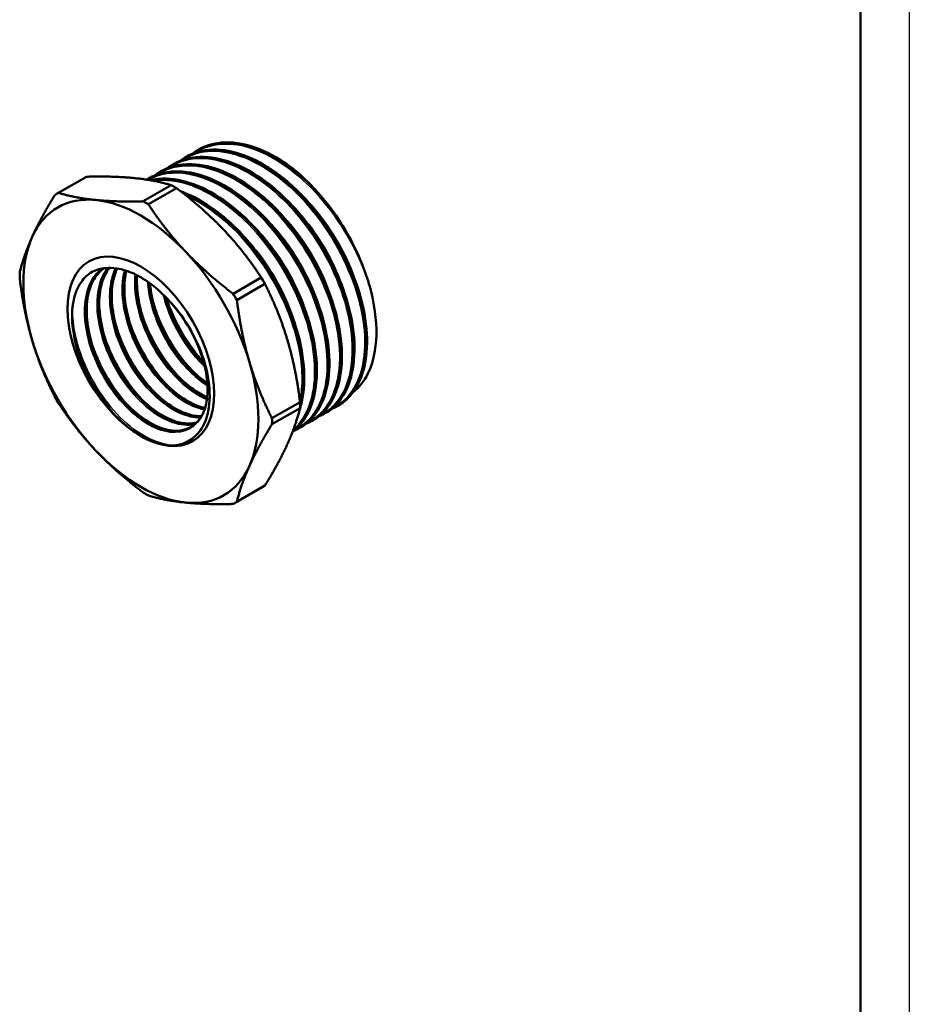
# Model space of a CAD drawing. Header units: millimetres. Extents: x -184 to 786, y -69 to 356.
# Tile 10 of 19: x 119 to 210, y 62 to 163. Entities that reach past the tile are written whole.
import ezdxf

# ---------------------------------------------------------------- set-up
doc = ezdxf.new("R2010")
doc.units = ezdxf.units.MM
for name, color, linetype, lineweight in [('Видимые тонкие (ГОСТ)', 7, 'Continuous', 35), ('Видимый контур (ГОСТ)', 7, 'Continuous', 50), ('Кромка (ГОСТ)', 7, 'Continuous', 50)]:
    doc.layers.add(name, color=color, linetype=linetype, lineweight=lineweight)

# ---------------------------------------------------------------- blocks, each defined once
blk = doc.blocks.new('Рамки ГОСТ_ граница 297x210')
at = {"layer": 'Кромка (ГОСТ)', "lineweight": 25}
blk.add_line((210, 297), (210, 0), dxfattribs=at)
at = {"layer": 'Кромка (ГОСТ)'}
blk.add_line((205, 5), (205, 292), dxfattribs=at)

msp = doc.modelspace()

# ---------------------------------------------------------------- linework, layer by layer
at = {"layer": 'Видимые тонкие (ГОСТ)'}
for points, knots in [([(154.8001, 135.7657), (153.882, 138.8198), (152.1731, 141.9634), (150.0383, 144.5002), (147.9043, 147.0362), (145.3598, 148.9474), (142.9529, 149.8085), (140.6725, 150.6244), (138.5309, 150.4921), (136.9397, 149.4428)], [8.22607884, 8.22607884, 8.22607884, 8.22607884, 8.91175203, 8.91175203, 8.91175203, 9.59717328, 9.59717328, 9.59717328, 10.24655769, 10.24655769, 10.24655769, 10.24655769]), ([(149.7982, 122.6559), (150.4474, 122.9657), (151.0186, 123.4184), (151.4884, 124.0063), (152.7267, 125.5561), (153.2505, 128.0348), (152.9359, 130.8977), (152.6213, 133.7599), (151.4707, 136.9857), (149.724, 139.8684), (147.9776, 142.7505), (145.6474, 145.2691), (143.2293, 146.8717), (140.8118, 148.4739), (138.323, 149.1489), (136.2932, 148.7445), (135.5931, 148.6051), (134.9492, 148.3375), (134.3751, 147.9548)], [19.59241671, 19.59241671, 19.59241671, 19.59241671, 19.85112742, 19.85112742, 19.85112742, 20.53308852, 20.53308852, 20.53308852, 21.21486836, 21.21486836, 21.21486836, 21.89647099, 21.89647099, 21.89647099, 22.57790045, 22.57790045, 22.57790045, 22.81292831, 22.81292831, 22.81292831, 22.81292831]), ([(151.0816, 123.3976), (152.0715, 123.8754), (152.88, 124.6863), (153.4324, 125.7852), (154.3876, 127.6855), (154.5698, 130.4334), (153.929, 133.4226), (153.2884, 136.4109), (151.8296, 139.6189), (149.8609, 142.3404), (147.8929, 145.061), (145.429, 147.2759), (142.9966, 148.4959), (140.565, 149.7155), (138.1819, 149.932), (136.3569, 149.0923), (136.1131, 148.9801), (135.8794, 148.8491), (135.6565, 148.7004)], [13.30923141, 13.30923141, 13.30923141, 13.30923141, 13.70464791, 13.70464791, 13.70464791, 14.38842426, 14.38842426, 14.38842426, 15.07198241, 15.07198241, 15.07198241, 15.75532653, 15.75532653, 15.75532653, 16.43846074, 16.43846074, 16.43846074, 16.529743, 16.529743, 16.529743, 16.529743]), ([(148.5165, 121.91), (148.7851, 122.0377), (149.0401, 122.1905), (149.2796, 122.3681), (150.8033, 123.4979), (151.6912, 125.6271), (151.741, 128.2889), (151.7909, 130.9502), (151.0025, 134.125), (149.5363, 137.1206), (148.0704, 140.1156), (145.9371, 142.9103), (143.5877, 144.8944), (141.2387, 146.8781), (138.6899, 148.0376), (136.4823, 148.1162), (135.2082, 148.1616), (134.0528, 147.8467), (133.0911, 147.2122)], [25.87560202, 25.87560202, 25.87560202, 25.87560202, 25.98259063, 25.98259063, 25.98259063, 26.66306519, 26.66306519, 26.66306519, 27.34339455, 27.34339455, 27.34339455, 28.02358265, 28.02358265, 28.02358265, 28.70363344, 28.70363344, 28.70363344, 29.09611361, 29.09611361, 29.09611361, 29.09611361]), ([(147.2332, 121.1666), (148.9064, 121.9726), (150.03, 123.7752), (150.3562, 126.1962), (150.6901, 128.674), (150.186, 131.7818), (148.9439, 134.8347), (147.7026, 137.8857), (145.7327, 140.8599), (143.4539, 143.1027), (141.1764, 145.344), (138.6063, 146.8387), (136.2935, 147.255), (134.734, 147.5358), (133.2988, 147.3248), (132.121, 146.6649)], [32.15878733, 32.15878733, 32.15878733, 32.15878733, 32.82683742, 32.82683742, 32.82683742, 33.51059753, 33.51059753, 33.51059753, 34.19392594, 34.19392594, 34.19392594, 34.87683924, 34.87683924, 34.87683924, 35.33731331, 35.33731331, 35.33731331, 35.33731331]), ([(146.9904, 121.1194), (147.7842, 121.8088), (148.391, 122.7802), (148.7563, 123.9813), (149.4205, 126.1652), (149.2815, 129.0931), (148.3594, 132.1253), (147.4377, 135.1563), (145.7397, 138.2702), (143.6226, 140.7876), (141.5064, 143.304), (138.9859, 145.2067), (136.5959, 146.0786), (135.2222, 146.5798), (133.8971, 146.7382), (132.7107, 146.5598)], [38.59228108, 38.59228108, 38.59228108, 38.59228108, 38.9665171, 38.9665171, 38.9665171, 39.64698046, 39.64698046, 39.64698046, 40.32715792, 40.32715792, 40.32715792, 41.00706528, 41.00706528, 41.00706528, 41.3978661, 41.3978661, 41.3978661, 41.3978661]), ([(153.8259, 134.8282), (153.2011, 137.2458), (152.03, 139.7763), (150.4876, 141.9904), (149.6873, 143.1392), (148.7898, 144.1988), (147.8393, 145.1269)], [8.161850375, 8.161850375, 8.161850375, 8.161850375, 8.756058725, 8.756058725, 8.756058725, 9.064358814, 9.064358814, 9.064358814, 9.064358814]), ([(147.6627, 124.0085), (147.9908, 125.5994), (147.96, 127.4933), (147.5524, 129.505), (146.9521, 132.4677), (145.5386, 135.665), (143.6076, 138.3996), (141.6612, 141.156), (139.2022, 143.4222), (136.7603, 144.6948), (136.5267, 144.8166), (136.2934, 144.9291), (136.0608, 145.0325)], [45.32640237, 45.32640237, 45.32640237, 45.32640237, 45.788258, 45.788258, 45.788258, 46.46842282, 46.46842282, 46.46842282, 47.15401051, 47.15401051, 47.15401051, 47.21959836, 47.21959836, 47.21959836, 47.21959836]), ([(152.5437, 134.0799), (151.9151, 136.517), (150.7302, 139.0693), (149.17, 141.2969), (148.379, 142.4265), (147.494, 143.4688), (146.5575, 144.3833)], [14.444468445, 14.444468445, 14.444468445, 14.444468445, 15.043532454, 15.043532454, 15.043532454, 15.347296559, 15.347296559, 15.347296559, 15.347296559]), ([(151.2594, 133.3385), (150.645, 135.7196), (149.5012, 138.2106), (147.9932, 140.4011), (147.1749, 141.5897), (146.2523, 142.6856), (145.2734, 143.642)], [20.727653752, 20.727653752, 20.727653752, 20.727653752, 21.312921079, 21.312921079, 21.312921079, 21.630481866, 21.630481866, 21.630481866, 21.630481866]), ([(148.6908, 131.8558), (148.0907, 134.1809), (146.9873, 136.611), (145.5307, 138.7634), (144.6863, 140.0112), (143.7263, 141.1611), (142.705, 142.1592)], [33.294024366, 33.294024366, 33.294024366, 33.294024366, 33.865533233, 33.865533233, 33.865533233, 34.19685248, 34.19685248, 34.19685248, 34.19685248]), ([(149.9746, 132.5972), (149.3902, 134.8615), (148.3296, 137.2255), (146.9284, 139.3353), (146.0567, 140.648), (145.0563, 141.8573), (143.9891, 142.9007)], [27.010839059, 27.010839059, 27.010839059, 27.010839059, 27.567397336, 27.567397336, 27.567397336, 27.913667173, 27.913667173, 27.913667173, 27.913667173]), ([(147.4062, 131.1144), (146.8295, 133.3489), (145.7897, 135.6804), (144.4156, 137.7689), (143.5308, 139.1136), (142.5106, 140.3523), (141.4209, 141.418)], [39.577209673, 39.577209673, 39.577209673, 39.577209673, 40.126420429, 40.126420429, 40.126420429, 40.480037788, 40.480037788, 40.480037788, 40.480037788]), ([(134.7035, 133.8396), (136.2542, 132.008), (137.441, 129.6827), (137.9452, 127.5261), (138.4418, 125.4018), (138.2718, 123.4662), (137.4961, 122.2568), (136.7208, 121.0479), (135.3498, 120.5787), (133.7721, 120.9856), (132.1951, 121.3924), (130.4302, 122.6701), (128.9734, 124.4784), (127.5173, 126.2858), (126.3863, 128.6029), (125.9032, 130.8061), (125.4203, 133.0083), (125.5908, 135.0718), (126.3825, 136.4427), (126.6508, 136.9072), (126.9894, 137.2905), (127.3841, 137.5857)], [0.52343247, 0.52343247, 0.52343247, 0.52343247, 1.30699318, 1.30699318, 1.30699318, 2.0787698, 2.0787698, 2.0787698, 2.85018426, 2.85018426, 2.85018426, 3.6212428, 3.6212428, 3.6212428, 4.39195162, 4.39195162, 4.39195162, 5.16231688, 5.16231688, 5.16231688, 5.4233655, 5.4233655, 5.4233655, 5.4233655]), ([(136.9057, 121.6646), (136.5608, 121.5848), (136.1907, 121.5607), (135.8014, 121.5958), (134.3026, 121.7313), (132.5374, 122.745), (130.9988, 124.3704), (129.4607, 125.9951), (128.167, 128.2129), (127.4824, 130.4309), (126.7981, 132.648), (126.7308, 134.8407), (127.3129, 136.4232), (127.4842, 136.889), (127.7113, 137.3004), (127.986, 137.651)], [8.80964399, 8.80964399, 8.80964399, 8.80964399, 9.00920417, 9.00920417, 9.00920417, 9.77763628, 9.77763628, 9.77763628, 10.54576731, 10.54576731, 10.54576731, 11.31360323, 11.31360323, 11.31360323, 11.53960939, 11.53960939, 11.53960939, 11.53960939]), ([(137.488, 122.3221), (136.1832, 122.3111), (134.6294, 122.9979), (133.1815, 124.2505), (131.5797, 125.6362), (130.1262, 127.6991), (129.2268, 129.8913), (128.3278, 132.0828), (127.9932, 134.3792), (128.3272, 136.1701), (128.4261, 136.7007), (128.5835, 137.1852), (128.7927, 137.6149)], [15.22242178, 15.22242178, 15.22242178, 15.22242178, 15.91475262, 15.91475262, 15.91475262, 16.68068792, 16.68068792, 16.68068792, 17.44637504, 17.44637504, 17.44637504, 17.67324439, 17.67324439, 17.67324439, 17.67324439]), ([(137.8936, 123.1553), (137.1274, 123.3082), (136.3098, 123.6606), (135.4974, 124.2027), (133.8652, 125.2916), (132.2722, 127.1346), (131.1601, 129.2449), (130.0482, 131.3546), (129.4298, 133.7085), (129.4847, 135.6832), (129.502, 136.3069), (129.5865, 136.8906), (129.7324, 137.4212)], [21.65526011, 21.65526011, 21.65526011, 21.65526011, 22.03560819, 22.03560819, 22.03560819, 22.79971877, 22.79971877, 22.79971877, 23.56362686, 23.56362686, 23.56362686, 23.80490347, 23.80490347, 23.80490347, 23.80490347]), ([(138.1522, 124.2063), (137.9375, 124.2934), (137.7207, 124.3951), (137.503, 124.5111), (135.861, 125.3863), (134.182, 127.0717), (132.9373, 129.1168), (131.6936, 131.1603), (130.8981, 133.5401), (130.7811, 135.6179), (130.7539, 136.1004), (130.7635, 136.5654), (130.808, 137.007)], [28.10418835, 28.10418835, 28.10418835, 28.10418835, 28.20625275, 28.20625275, 28.20625275, 28.97603102, 28.97603102, 28.97603102, 29.74516182, 29.74516182, 29.74516182, 29.92377636, 29.92377636, 29.92377636, 29.92377636]), ([(138.216, 125.5921), (137.0744, 126.3262), (135.9392, 127.4154), (134.9739, 128.7326), (133.5923, 130.6179), (132.5744, 132.9497), (132.2081, 135.109), (132.1413, 135.5031), (132.0963, 135.8906), (132.0728, 136.2685)], [34.57863578, 34.57863578, 34.57863578, 34.57863578, 35.11295722, 35.11295722, 35.11295722, 35.87776385, 35.87776385, 35.87776385, 36.01733251, 36.01733251, 36.01733251, 36.01733251]), ([(136.7479, 127.0685), (136.2092, 127.628), (135.6941, 128.2489), (135.2186, 128.9181), (134.0812, 130.5189), (133.1796, 132.3833), (132.6431, 134.2241)], [41.18786022, 41.18786022, 41.18786022, 41.18786022, 41.425633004, 41.425633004, 41.425633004, 41.994400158, 41.994400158, 41.994400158, 41.994400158]), ([(137.933, 127.5673), (137.6248, 127.8568), (137.3232, 128.1701), (137.0317, 128.505), (135.5377, 130.2216), (134.3281, 132.4858), (133.744, 134.6938), (133.7231, 134.7727), (133.7031, 134.8515), (133.6838, 134.9302)], [41.109386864, 41.109386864, 41.109386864, 41.109386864, 41.259008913, 41.259008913, 41.259008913, 42.025933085, 42.025933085, 42.025933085, 42.053333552, 42.053333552, 42.053333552, 42.053333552]), ([(137.811, 128.0411), (136.3689, 129.6154), (135.1235, 131.6381), (134.337, 133.7264), (134.232, 134.0051), (134.1354, 134.2847), (134.0471, 134.5641)], [47.503742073, 47.503742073, 47.503742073, 47.503742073, 48.150092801, 48.150092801, 48.150092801, 48.236362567, 48.236362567, 48.236362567, 48.236362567]), ([(135.1298, 119.5427), (133.5903, 119.4243), (131.7017, 120.2225), (129.9563, 121.7422), (128.1385, 123.3249), (126.4967, 125.6759), (125.4944, 128.1603), (124.7772, 129.9383), (124.3932, 131.7704), (124.3839, 133.3995)], [2.61572767, 2.61572767, 2.61572767, 2.61572767, 3.35694389, 3.35694389, 3.35694389, 4.12892309, 4.12892309, 4.12892309, 4.68136316, 4.68136316, 4.68136316, 4.68136316]), ([(135.4641, 126.3247), (134.1818, 127.6672), (133.0349, 129.363), (132.2149, 131.1685), (131.8693, 131.9295), (131.583, 132.7075), (131.3605, 133.4814)], [34.904674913, 34.904674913, 34.904674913, 34.904674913, 35.472081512, 35.472081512, 35.472081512, 35.711214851, 35.711214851, 35.711214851, 35.711214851]), ([(132.8964, 124.8441), (131.8871, 125.8985), (130.9599, 127.1682), (130.2141, 128.5446), (129.6117, 129.6563), (129.1305, 130.8324), (128.7932, 131.999)], [22.338304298, 22.338304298, 22.338304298, 22.338304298, 22.784478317, 22.784478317, 22.784478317, 23.144844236, 23.144844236, 23.144844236, 23.144844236]), ([(134.1788, 125.5834), (133.8828, 125.8905), (133.5941, 126.2166), (133.3153, 126.5599), (131.8727, 128.336), (130.709, 130.5537), (130.0727, 132.741)], [28.621489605, 28.621489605, 28.621489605, 28.621489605, 28.752132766, 28.752132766, 28.752132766, 29.428029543, 29.428029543, 29.428029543, 29.428029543]), ([(131.6101, 124.0984), (131.5321, 124.1796), (131.4546, 124.2621), (131.3777, 124.346), (129.7147, 126.1587), (128.3275, 128.577), (127.5838, 130.9897), (127.5563, 131.0792), (127.5296, 131.1686), (127.5038, 131.2579)], [16.055118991, 16.055118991, 16.055118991, 16.055118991, 16.089568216, 16.089568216, 16.089568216, 16.834054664, 16.834054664, 16.834054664, 16.861658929, 16.861658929, 16.861658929, 16.861658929]), ([(130.3279, 123.3622), (129.5305, 124.1929), (128.7843, 125.1572), (128.1398, 126.2062), (127.3084, 127.5596), (126.6516, 129.0458), (126.2243, 130.5167)], [9.771933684, 9.771933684, 9.771933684, 9.771933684, 10.124107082, 10.124107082, 10.124107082, 10.578473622, 10.578473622, 10.578473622, 10.578473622]), ([(131.4157, 120.4513), (129.6157, 121.5428), (127.8228, 123.4544), (126.5027, 125.7104), (125.8216, 126.8744), (125.2707, 128.1243), (124.8795, 129.3716)], [3.13880714, 3.13880714, 3.13880714, 3.13880714, 3.87841647, 3.87841647, 3.87841647, 4.26003408, 4.26003408, 4.26003408, 4.26003408])]:
    msp.add_open_spline(points, degree=3, knots=knots, dxfattribs=at)
at = {"layer": 'Видимый контур (ГОСТ)'}
for p, q in [((137.2675, 149.7496), (137.2795, 149.7565)), ((134.6993, 148.2668), (134.7113, 148.2737)), ((135.9834, 149.0082), (135.9954, 149.0151)), ((133.4152, 147.5254), (133.4272, 147.5323)), ((122.7801, 145.2296), (125.6486, 146.8857)), ((122.9685, 145.3339), (125.837, 146.99)), ((131.6414, 144.4748), (134.5099, 146.1309)), ((132.1311, 146.784), (132.143, 146.7909)), ((132.1689, 144.1703), (135.0373, 145.8264)), ((140.8418, 135.0148), (143.7102, 136.6709)), ((141.2147, 134.3689), (144.0832, 136.025)), ((144.8071, 122.2801), (147.6756, 123.9363)), ((144.8071, 121.6711), (147.6756, 123.3272)), ((151.5462, 123.5354), (151.5581, 123.5423)), ((148.978, 122.0527), (148.9899, 122.0596)), ((150.2621, 122.794), (150.274, 122.8009)), ((147.6939, 121.3113), (147.7058, 121.3182)), ((141.0301, 113.6197), (143.8986, 115.2758)), ((141.2147, 113.7306), (144.0832, 115.3867))]:
    msp.add_line(p, q, dxfattribs=at)
for centre, major_axis, start_param, end_param in [((134.7736, 131.0807), (-9.125, 15.805), 6.2627486, 6.28318531), ((134.7736, 131.0807), (-9.125, 15.805), 5.47735044, 5.51822385), ((131.9051, 129.4246), (-9.125, 15.805), 6.2627486, 6.30362201), ((144.9945, 136.9817), (-7.4604, 12.9217), 4.97889071, 5.0372955), ((131.3948, 129.13), (-8.5, 14.7224), 5.89048623, 6.67588439), ((131.3948, 129.13), (-8.5, 14.7224), 5.10508806, 5.89048623), ((131.9051, 129.4246), (9.125, -15.805), 2.33575779, 2.37663119), ((131.3948, 129.13), (8.5, -14.7224), 3.53429174, 4.3196899), ((131.3948, 129.13), (-8.5, 14.7224), 4.3196899, 5.10508806), ((131.9051, 129.4246), (-9.125, 15.805), 0.76496146, 0.80583487), ((131.3948, 129.13), (-4.6347, 8.0275), 5.47119905, 5.52994626), ((134.7736, 131.0807), (-9.125, 15.805), 4.69195228, 4.73282568), ((131.9051, 129.4246), (9.125, -15.805), 1.55035962, 1.59123303), ((131.3948, 129.13), (8.5, -14.7224), 4.3196899, 5.10508806), ((131.3948, 129.13), (-8.5, 14.7224), 3.53429174, 4.3196899), ((131.9051, 129.4246), (-9.125, 15.805), 1.55035962, 1.59123303), ((134.7736, 131.0807), (-9.125, 15.805), 3.90655411, 3.94742752), ((131.9051, 129.4246), (9.125, -15.805), 0.76496146, 0.80583487), ((131.3948, 129.13), (8.5, -14.7224), 5.10508806, 5.89048623), ((131.3948, 129.13), (8.5, -14.7224), 5.89048623, 6.67588439), ((134.7736, 131.0807), (9.125, -15.805), 0, 0.0204367), ((131.9051, 129.4246), (-9.125, 15.805), 2.33575779, 2.37663119), ((131.9051, 129.4246), (9.125, -15.805), 6.2627486, 6.30362201)]:
    msp.add_ellipse(centre, major_axis=major_axis, ratio=0.57735027, start_param=start_param, end_param=end_param, dxfattribs=at)
msp.add_ellipse((131.3948, 129.13), major_axis=(-5.3073, 9.1925), ratio=0.57735027, dxfattribs=at)
msp.add_ellipse((131.3948, 129.13), major_axis=(-5.3073, 9.1925), ratio=0.57735027, dxfattribs=at)
for points, knots in [([(137.0237, 149.599), (138.6138, 150.6304), (140.7416, 150.7623), (143.0088, 149.9595), (145.4611, 149.0912), (148.0583, 147.136), (150.2267, 144.54)], [-10.24253316, -10.24253316, -10.24253316, -10.24253316, -9.60043063, -9.60043063, -9.60043063, -8.90588152, -8.90588152, -8.90588152, -8.90588152]), ([(149.683, 145.1885), (147.4976, 147.6221), (144.9462, 149.3935), (142.5688, 150.115), (140.5839, 150.7175), (138.7315, 150.5843), (137.2805, 149.7542)], [2.68110101, 2.68110101, 2.68110101, 2.68110101, 3.36008256, 3.36008256, 3.36008256, 3.92699082, 3.92699082, 3.92699082, 3.92699082]), ([(137.5313, 149.8929), (138.3861, 150.3261), (139.3777, 150.5336), (141.4657, 150.4722), (142.5866, 150.2089), (144.6995, 149.3194), (145.7104, 148.7336), (146.6892, 148.0118)], [0, 0, 0, 0, 0.47425306, 0.47425306, 0.94296273, 0.94296273, 1.35462579, 1.35462579, 1.35462579, 1.35462579]), ([(134.4591, 148.1111), (135.0561, 148.5031), (135.7271, 148.7723), (136.457, 148.9048), (138.5083, 149.2772), (141.0113, 148.5677), (143.4353, 146.9355), (145.8582, 145.3041), (148.1855, 142.7622), (149.925, 139.8645), (151.6637, 136.968), (152.8032, 133.7362), (153.1078, 130.872), (153.4122, 128.0089), (152.8805, 125.5332), (151.6373, 123.9842), (151.1877, 123.424), (150.6462, 122.9866), (150.0332, 122.6782)], [-22.80890377, -22.80890377, -22.80890377, -22.80890377, -22.56702585, -22.56702585, -22.56702585, -21.88728571, -21.88728571, -21.88728571, -21.20784754, -21.20784754, -21.20784754, -20.52869554, -20.52869554, -20.52869554, -19.84981399, -19.84981399, -19.84981399, -19.6043223, -19.6043223, -19.6043223, -19.6043223]), ([(150.2701, 122.808), (150.994, 123.2246), (151.6087, 123.8302), (152.0799, 124.6084), (153.1547, 126.3833), (153.4753, 129.0431), (152.9619, 132.0033), (152.4486, 134.9625), (151.105, 138.201), (149.2132, 141.0087), (147.3219, 143.8156), (144.8957, 146.172), (142.4516, 147.5602), (140.0083, 148.948), (137.564, 149.3582), (135.6394, 148.6959), (135.3149, 148.5842), (135.0056, 148.4422), (134.7128, 148.2716)], [13.35176878, 13.35176878, 13.35176878, 13.35176878, 13.65085167, 13.65085167, 13.65085167, 14.3330578, 14.3330578, 14.3330578, 15.01505638, 15.01505638, 15.01505638, 15.6968515, 15.6968515, 15.6968515, 16.37844727, 16.37844727, 16.37844727, 16.49336143, 16.49336143, 16.49336143, 16.49336143]), ([(135.7404, 148.8569), (135.9625, 149.0029), (136.1951, 149.1316), (136.4377, 149.2418), (138.2708, 150.0749), (140.6591, 149.8533), (143.0957, 148.6307), (145.5299, 147.4093), (147.9957, 145.1977), (149.9702, 142.4794), (151.943, 139.7635), (153.4121, 136.5609), (154.0705, 133.5683), (154.7359, 130.5442), (154.5684, 127.7563), (153.6153, 125.824), (153.0752, 124.729), (152.2852, 123.9131), (151.3164, 123.4201)], [-16.52571847, -16.52571847, -16.52571847, -16.52571847, -16.43568279, -16.43568279, -16.43568279, -15.7552719, -15.7552719, -15.7552719, -15.07551457, -15.07551457, -15.07551457, -14.39634727, -14.39634727, -14.39634727, -13.71003905, -13.71003905, -13.71003905, -13.321137, -13.321137, -13.321137, -13.321137]), ([(151.5542, 123.5485), (152.5981, 124.1552), (153.4131, 125.1583), (153.9094, 126.4854), (154.6947, 128.5856), (154.6758, 131.4816), (153.8465, 134.5342), (153.0176, 137.5857), (151.3845, 140.7717), (149.294, 143.3897), (147.2044, 146.0069), (144.6722, 148.0377), (142.2407, 149.0326), (139.9038, 149.9888), (137.6755, 149.9816), (135.9954, 149.0149)], [7.06858347, 7.06858347, 7.06858347, 7.06858347, 7.50097272, 7.50097272, 7.50097272, 8.18523376, 8.18523376, 8.18523376, 8.86924969, 8.86924969, 8.86924969, 9.55302475, 9.55302475, 9.55302475, 10.21017612, 10.21017612, 10.21017612, 10.21017612]), ([(136.2472, 149.1515), (137.102, 149.5847), (138.0936, 149.7923), (140.1816, 149.7308), (141.3025, 149.4676), (142.9233, 148.7851), (143.4238, 148.5346), (144.1749, 148.0996), (144.4278, 147.943), (144.8059, 147.6937), (144.932, 147.608), (145.4356, 147.2556), (145.8112, 146.9696), (147.3057, 145.7383), (148.3994, 144.6159), (150.3544, 142.1608), (151.242, 140.7996), (152.7147, 138.0053), (153.3184, 136.5376), (154.1727, 133.6797), (154.4339, 132.2541), (154.5866, 129.6201), (154.4794, 128.3793), (153.9114, 126.2354), (153.4425, 125.3053), (152.5114, 124.2343), (152.1605, 123.927), (151.7769, 123.6767)], [0, 0, 0, 0, 0.47425306, 0.47425306, 0.94296273, 0.94296273, 1.1495955, 1.1495955, 1.25454544, 1.25454544, 1.30718404, 1.30718404, 1.46529645, 1.46529645, 1.94520072, 1.94520072, 2.42098578, 2.42098578, 2.89643091, 2.89643091, 3.37205203, 3.37205203, 3.84845233, 3.84845233, 4.32534882, 4.32534882, 4.56410821, 4.56410821, 4.56410821, 4.56410821]), ([(133.1752, 147.3685), (134.1434, 147.9981), (135.3044, 148.3078), (136.5834, 148.2574), (138.8173, 148.1693), (141.3956, 146.9836), (143.7661, 144.9646), (146.1351, 142.9469), (148.2801, 140.1117), (149.7441, 137.0823), (151.2071, 134.0549), (151.9799, 130.8551), (151.9044, 128.1852), (151.829, 125.5168), (150.9073, 123.3966), (149.3497, 122.2912), (149.1594, 122.1561), (148.9598, 122.0363), (148.7517, 121.9318)], [-29.09208908, -29.09208908, -29.09208908, -29.09208908, -28.70092226, -28.70092226, -28.70092226, -28.01773996, -28.01773996, -28.01773996, -27.33500562, -27.33500562, -27.33500562, -26.65270263, -26.65270263, -26.65270263, -25.97081448, -25.97081448, -25.97081448, -25.88750761, -25.88750761, -25.88750761, -25.88750761]), ([(148.9883, 122.063), (149.3485, 122.2689), (149.6814, 122.5223), (149.982, 122.8223), (151.3587, 124.1958), (152.0515, 126.5359), (151.9006, 129.3303), (151.7497, 132.1239), (150.7562, 135.3518), (149.125, 138.3098), (147.4942, 141.2669), (145.2371, 143.9334), (142.8319, 145.7266), (140.4273, 147.5194), (137.8912, 148.4267), (135.7617, 148.2466), (134.9097, 148.1745), (134.1252, 147.9285), (133.4312, 147.5259)], [19.63495408, 19.63495408, 19.63495408, 19.63495408, 19.7835781, 19.7835781, 19.7835781, 20.46406298, 20.46406298, 20.46406298, 21.14437682, 21.14437682, 21.14437682, 21.82452362, 21.82452362, 21.82452362, 22.50450737, 22.50450737, 22.50450737, 22.77654674, 22.77654674, 22.77654674, 22.77654674]), ([(133.679, 147.6687), (134.5338, 148.1019), (135.5254, 148.3095), (137.6134, 148.248), (138.7343, 147.9848), (141.0008, 147.0305), (142.175, 146.3211), (144.4212, 144.5506), (145.521, 143.4666), (147.5076, 141.0691), (148.4196, 139.7262), (149.9475, 136.9539), (150.5828, 135.4902), (151.5039, 132.6256), (151.8011, 131.1891), (152.026, 128.5201), (151.956, 127.2548), (151.4592, 125.0507), (151.0253, 124.0843), (150.0824, 122.8772), (149.6691, 122.4943), (149.2087, 122.1939)], [0, 0, 0, 0, 0.47425306, 0.47425306, 0.94296273, 0.94296273, 1.41864801, 1.41864801, 1.89542828, 1.89542828, 2.37140081, 2.37140081, 2.84685987, 2.84685987, 3.32243366, 3.32243366, 3.79873832, 3.79873832, 4.27568402, 4.27568402, 4.56219715, 4.56219715, 4.56219715, 4.56219715]), ([(134.9631, 148.4101), (135.8179, 148.8433), (136.8095, 149.0509), (138.8975, 148.9894), (140.0184, 148.7262), (142.2849, 147.7719), (143.4591, 147.0624), (145.7053, 145.292), (146.8051, 144.2079), (148.7917, 141.8105), (149.7037, 140.4676), (151.2316, 137.6953), (151.8669, 136.2316), (152.788, 133.367), (153.0852, 131.9304), (153.3101, 129.2615), (153.2401, 127.9962), (152.7433, 125.7921), (152.3094, 124.8257), (151.3665, 123.6186), (150.9532, 123.2357), (150.4928, 122.9353)], [0, 0, 0, 0, 0.47425306, 0.47425306, 0.94296273, 0.94296273, 1.41864801, 1.41864801, 1.89542828, 1.89542828, 2.37140081, 2.37140081, 2.84685987, 2.84685987, 3.32243366, 3.32243366, 3.79873832, 3.79873832, 4.27568402, 4.27568402, 4.56219715, 4.56219715, 4.56219715, 4.56219715]), ([(131.9806, 146.6884), (133.2584, 147.4778), (134.8633, 147.7155), (136.6106, 147.3505), (138.9422, 146.8635), (141.5116, 145.307), (143.7741, 143.0228), (146.0362, 140.7391), (147.9761, 137.744), (149.1853, 134.6897), (150.3942, 131.636), (150.8646, 128.5444), (150.505, 126.0876), (150.1634, 123.7533), (149.075, 122.0076), (147.468, 121.1893)], [-35.36301219, -35.36301219, -35.36301219, -35.36301219, -34.85384552, -34.85384552, -34.85384552, -34.17441056, -34.17441056, -34.17441056, -33.49512055, -33.49512055, -33.49512055, -32.81597156, -32.81597156, -32.81597156, -32.17069292, -32.17069292, -32.17069292, -32.17069292]), ([(147.7058, 121.3182), (149.3084, 122.2456), (150.3423, 124.1471), (150.5817, 126.6292), (150.8268, 129.1709), (150.2368, 132.3035), (148.9291, 135.3461), (147.6215, 138.3881), (145.6052, 141.3188), (143.3046, 143.5009), (140.9475, 145.7365), (138.3085, 147.1683), (135.9721, 147.4672), (134.5436, 147.6499), (133.2344, 147.4087), (132.1465, 146.7843)], [25.91813939, 25.91813939, 25.91813939, 25.91813939, 26.5812081, 26.5812081, 26.5812081, 27.26016146, 27.26016146, 27.26016146, 27.93898336, 27.93898336, 27.93898336, 28.63448997, 28.63448997, 28.63448997, 29.05973205, 29.05973205, 29.05973205, 29.05973205]), ([(132.3949, 146.9273), (133.2497, 147.3605), (134.2413, 147.5681), (136.3292, 147.5067), (137.4502, 147.2434), (139.7167, 146.2891), (140.8909, 145.5797), (143.1371, 143.8092), (144.2369, 142.7252), (146.2235, 140.3277), (147.1355, 138.9848), (148.6634, 136.2125), (149.2987, 134.7489), (150.2198, 131.8842), (150.517, 130.4477), (150.7419, 127.7787), (150.6719, 126.5134), (150.1751, 124.3093), (149.7412, 123.343), (148.7983, 122.1358), (148.385, 121.7529), (147.9246, 121.4525)], [0, 0, 0, 0, 0.47425306, 0.47425306, 0.94296273, 0.94296273, 1.41864801, 1.41864801, 1.89542828, 1.89542828, 2.37140081, 2.37140081, 2.84685987, 2.84685987, 3.32243366, 3.32243366, 3.79873832, 3.79873832, 4.27568402, 4.27568402, 4.56219715, 4.56219715, 4.56219715, 4.56219715]), ([(149.683, 145.1885), (148.2566, 146.8287), (147.0835, 147.7154), (146.7401, 147.974), (146.7133, 147.994), (146.6892, 148.0118)], [-0.0911258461, -0.0911258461, -0.0911258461, -0.0911258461, -0.0260071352, -0.0260071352, -0.019973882, -0.019973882, -0.019973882, -0.019973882]), ([(132.3433, 146.6332), (132.8717, 146.7579), (133.4307, 146.8128), (135.0451, 146.7653), (136.1661, 146.502), (138.4326, 145.5478), (139.6068, 144.8383), (141.853, 143.0678), (142.9528, 141.9838), (144.9394, 139.5863), (145.8514, 138.2434), (147.3793, 135.4712), (148.0146, 134.0075), (148.9357, 131.1428), (149.2329, 129.7063), (149.4578, 127.0374), (149.3878, 125.772), (148.891, 123.568), (148.4571, 122.6016), (147.5863, 121.4868), (147.2669, 121.1705), (146.916, 120.905)], [0.21383691, 0.21383691, 0.21383691, 0.21383691, 0.47425306, 0.47425306, 0.94296273, 0.94296273, 1.41864801, 1.41864801, 1.89542828, 1.89542828, 2.37140081, 2.37140081, 2.84685987, 2.84685987, 3.32243366, 3.32243366, 3.79873832, 3.79873832, 4.27568402, 4.27568402, 4.50380816, 4.50380816, 4.50380816, 4.50380816]), ([(146.9124, 120.9105), (147.9426, 121.6981), (148.693, 122.9279), (149.0678, 124.4911), (149.6209, 126.7986), (149.3515, 129.8162), (148.3079, 132.8827), (147.2649, 135.9474), (145.4557, 139.0392), (143.2627, 141.4813), (141.071, 143.9221), (138.5111, 145.6965), (136.1279, 146.4143), (134.7791, 146.8205), (133.4921, 146.8866), (132.3513, 146.6251)], [32.27209251, 32.27209251, 32.27209251, 32.27209251, 32.73395297, 32.73395297, 32.73395297, 33.41567228, 33.41567228, 33.41567228, 34.09699998, 34.09699998, 34.09699998, 34.77795234, 34.77795234, 34.77795234, 35.16333097, 35.16333097, 35.16333097, 35.16333097]), ([(132.3607, 146.6249), (133.7496, 146.9347), (135.3548, 146.7574), (137.0178, 146.0904), (139.437, 145.12), (141.9619, 143.1201), (144.0552, 140.53), (146.1479, 137.9406), (147.795, 134.7796), (148.6496, 131.7376), (149.504, 128.6964), (149.5607, 125.7957), (148.8175, 123.6693), (148.4064, 122.493), (147.7522, 121.5583), (146.9129, 120.9152)], [-41.44400377, -41.44400377, -41.44400377, -41.44400377, -40.9759377, -40.9759377, -40.9759377, -40.29501934, -40.29501934, -40.29501934, -39.61428181, -39.61428181, -39.61428181, -38.93372109, -38.93372109, -38.93372109, -38.55723813, -38.55723813, -38.55723813, -38.55723813]), ([(135.4686, 145.4977), (135.6477, 145.4329), (135.8272, 145.3627), (137.1485, 144.8064), (138.3227, 144.0969), (140.5689, 142.3264), (141.6687, 141.2424), (143.6553, 138.845), (144.5673, 137.502), (146.0952, 134.7298), (146.7305, 133.2661), (147.6516, 130.4014), (147.9488, 128.9649), (148.1737, 126.296), (148.1037, 125.0306), (147.7858, 123.6205), (147.7017, 123.3223), (147.6036, 123.0365)], [0.86811872, 0.86811872, 0.86811872, 0.86811872, 0.94296273, 0.94296273, 1.41864801, 1.41864801, 1.89542828, 1.89542828, 2.37140081, 2.37140081, 2.84685987, 2.84685987, 3.32243366, 3.32243366, 3.79873832, 3.79873832, 3.93232136, 3.93232136, 3.93232136, 3.93232136]), ([(147.6737, 123.3445), (148.2274, 125.2687), (148.193, 127.7359), (147.5498, 130.3492), (146.8026, 133.3849), (145.2411, 136.5941), (143.1967, 139.2692), (141.155, 141.9406), (138.646, 144.06), (136.2068, 145.1595), (135.9893, 145.2575), (135.7724, 145.3474), (135.5567, 145.429)], [38.97633512, 38.97633512, 38.97633512, 38.97633512, 39.56534052, 39.56534052, 39.56534052, 40.24953855, 40.24953855, 40.24953855, 40.93278529, 40.93278529, 40.93278529, 40.99371114, 40.99371114, 40.99371114, 40.99371114]), ([(135.5865, 145.4033), (136.1535, 145.1867), (136.7271, 144.9149), (137.3008, 144.5892), (139.7482, 143.1998), (142.1779, 140.8392), (144.0707, 138.0276), (145.9628, 135.2169), (147.3054, 131.9756), (147.8163, 129.0151), (148.1784, 126.9164), (148.1209, 124.9695), (147.6725, 123.3826)], [-47.27303118, -47.27303118, -47.27303118, -47.27303118, -47.11301065, -47.11301065, -47.11301065, -46.43028165, -46.43028165, -46.43028165, -45.74777026, -45.74777026, -45.74777026, -45.26394842, -45.26394842, -45.26394842, -45.26394842]), ([(154.8001, 135.7657), (154.379, 137.2714), (153.7711, 138.8001), (152.2197, 141.7952), (151.278, 143.2394), (150.2267, 144.54)], [-1.01401908, -1.01401908, -1.01401908, -1.01401908, -0.51361831, -0.51361831, 0, 0, 0, 0]), ([(127.6958, 123.8108), (126.8909, 124.8752), (126.1941, 126.0512), (125.1108, 128.4727), (124.7286, 129.6934), (124.3256, 132.0178), (124.3014, 133.1013), (124.6096, 134.9899), (124.9317, 135.7824), (125.7332, 136.796), (126.126, 137.114), (127.0212, 137.5416), (127.5179, 137.6523), (128.0543, 137.6571)], [0, 0, 0, 0, 0.40641022, 0.40641022, 0.80456273, 0.80456273, 1.19445437, 1.19445437, 1.57608191, 1.57608191, 1.83584197, 1.83584197, 2.0916011, 2.0916011, 2.0916011, 2.0916011]), ([(136.5114, 121.3815), (135.4541, 120.78), (133.9962, 120.881), (132.4892, 121.6808), (130.858, 122.5466), (129.1886, 124.2214), (127.9528, 126.2549), (126.7175, 128.2874), (125.9302, 130.6552), (125.8207, 132.7184), (125.7114, 134.7806), (126.2811, 136.5152), (127.3886, 137.456), (127.4596, 137.5164), (127.5328, 137.5734), (127.6081, 137.6271)], [8.64073489, 8.64073489, 8.64073489, 8.64073489, 9.35452872, 9.35452872, 9.35452872, 10.12713151, 10.12713151, 10.12713151, 10.89938911, 10.89938911, 10.89938911, 11.67130771, 11.67130771, 11.67130771, 11.72082573, 11.72082573, 11.72082573, 11.72082573]), ([(127.6055, 137.6266), (126.5341, 136.8558), (125.8835, 135.4161), (125.8037, 133.6239), (125.7168, 131.6744), (126.3057, 129.3297), (127.3962, 127.2183), (128.4839, 125.1123), (130.0576, 123.2616), (131.6781, 122.1581), (133.3532, 121.0172), (135.0574, 120.6906), (136.2858, 121.263), (136.4075, 121.3197), (136.5244, 121.3851), (136.6362, 121.4588)], [-5.43965531, -5.43965531, -5.43965531, -5.43965531, -4.7328894, -4.7328894, -4.7328894, -3.96407758, -3.96407758, -3.96407758, -3.19727588, -3.19727588, -3.19727588, -2.40460393, -2.40460393, -2.40460393, -2.32608892, -2.32608892, -2.32608892, -2.32608892]), ([(127.6083, 137.6276), (127.1569, 137.3017), (126.7757, 136.8497), (126.1871, 135.7114), (125.9843, 134.9977), (125.816, 133.441), (125.8432, 132.5822), (126.1138, 130.8178), (126.36, 129.8905), (127.0371, 128.0784), (127.4769, 127.1712), (128.4914, 125.4894), (129.0789, 124.6942), (130.3229, 123.3145), (130.9949, 122.7127), (132.3328, 121.7749), (133.0153, 121.4268), (134.299, 121.0199), (134.9155, 120.9553), (135.792, 121.0736), (136.1013, 121.1686), (136.3822, 121.3109)], [0.02605426, 0.02605426, 0.02605426, 0.02605426, 0.31104274, 0.31104274, 0.6128677, 0.6128677, 0.9081181, 0.9081181, 1.20264266, 1.20264266, 1.49797868, 1.49797868, 1.79378951, 1.79378951, 2.08946735, 2.08946735, 2.3843954, 2.3843954, 2.67859556, 2.67859556, 2.85705253, 2.85705253, 2.85705253, 2.85705253]), ([(137.0948, 121.8435), (136.3254, 121.6415), (135.424, 121.7212), (134.4764, 122.0963), (132.8743, 122.7303), (131.1589, 124.2016), (129.8117, 126.1177), (128.4649, 128.033), (127.5019, 130.3714), (127.1989, 132.5049), (126.9002, 134.6072), (127.2463, 136.4873), (128.1569, 137.6573)], [15.07058193, 15.07058193, 15.07058193, 15.07058193, 15.52603057, 15.52603057, 15.52603057, 16.2960437, 16.2960437, 16.2960437, 17.06576044, 17.06576044, 17.06576044, 17.82422522, 17.82422522, 17.82422522, 17.82422522]), ([(128.152, 137.6557), (127.3784, 136.6573), (126.9984, 135.157), (127.0942, 133.4287), (127.2085, 131.3664), (127.9983, 129.0029), (129.2336, 126.9751), (130.467, 124.9504), (132.1298, 123.2831), (133.7553, 122.4186), (134.9577, 121.779), (136.1293, 121.5839), (137.0913, 121.8358)], [-11.54254698, -11.54254698, -11.54254698, -11.54254698, -10.89637867, -10.89637867, -10.89637867, -10.12531851, -10.12531851, -10.12531851, -9.35549005, -9.35549005, -9.35549005, -8.78601274, -8.78601274, -8.78601274, -8.78601274]), ([(128.1655, 137.6573), (128.0206, 137.4685), (127.8895, 137.2616), (127.4713, 136.4528), (127.2685, 135.7391), (127.1002, 134.1824), (127.1274, 133.3236), (127.398, 131.5592), (127.6442, 130.632), (128.3213, 128.8199), (128.7611, 127.9126), (129.7756, 126.2309), (130.3631, 125.4356), (131.6071, 124.0559), (132.2791, 123.4541), (133.617, 122.5164), (134.2995, 122.1682), (135.5832, 121.7613), (136.1997, 121.6968), (136.8671, 121.7868), (136.9859, 121.81), (137.1015, 121.8399)], [0.19591454, 0.19591454, 0.19591454, 0.19591454, 0.31104274, 0.31104274, 0.6128677, 0.6128677, 0.9081181, 0.9081181, 1.20264266, 1.20264266, 1.49797868, 1.49797868, 1.79378951, 1.79378951, 2.08946735, 2.08946735, 2.3843954, 2.3843954, 2.67859556, 2.67859556, 2.74426064, 2.74426064, 2.74426064, 2.74426064]), ([(128.0543, 137.6571), (128.3586, 137.6598), (128.8049, 137.6479), (129.9673, 137.3817), (130.5719, 137.1478), (131.1841, 136.8162)], [0, 0, 0, 0, 0.144794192, 0.144794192, 0.293484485, 0.293484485, 0.293484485, 0.293484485]), ([(137.5793, 122.4741), (137.2556, 122.4676), (136.9163, 122.5039), (136.5659, 122.5845), (135.0222, 122.9398), (133.28, 124.1533), (131.8254, 125.9045), (130.3712, 127.6551), (129.2213, 129.9238), (128.701, 132.1046), (128.2004, 134.2032), (128.2889, 136.1981), (128.9511, 137.5975)], [21.50389041, 21.50389041, 21.50389041, 21.50389041, 21.67817017, 21.67817017, 21.67817017, 22.4459785, 22.4459785, 22.4459785, 23.21353771, 23.21353771, 23.21353771, 23.95218924, 23.95218924, 23.95218924, 23.95218924]), ([(128.9449, 137.5971), (128.3843, 136.409), (128.2224, 134.8017), (128.4987, 133.0551), (128.8371, 130.9162), (129.8281, 128.5921), (131.1894, 126.7039), (132.5499, 124.8169), (134.2643, 123.3859), (135.8549, 122.7898), (136.4556, 122.5646), (137.036, 122.4595), (137.5743, 122.4703)], [-17.67043888, -17.67043888, -17.67043888, -17.67043888, -17.04365421, -17.04365421, -17.04365421, -16.27606893, -16.27606893, -16.27606893, -15.50896576, -15.50896576, -15.50896576, -15.21927445, -15.21927445, -15.21927445, -15.21927445]), ([(128.968, 137.595), (128.715, 137.0466), (128.5439, 136.3995), (128.3844, 134.9238), (128.4116, 134.065), (128.6822, 132.3007), (128.9284, 131.3734), (129.6055, 129.5613), (130.0453, 128.654), (131.0598, 126.9723), (131.6473, 126.1771), (132.8913, 124.7973), (133.5633, 124.1955), (134.9012, 123.2578), (135.5837, 122.9096), (136.6999, 122.5558), (137.16, 122.4814), (137.5881, 122.4824)], [0.34209337, 0.34209337, 0.34209337, 0.34209337, 0.6128677, 0.6128677, 0.9081181, 0.9081181, 1.20264266, 1.20264266, 1.49797868, 1.49797868, 1.79378951, 1.79378951, 2.08946735, 2.08946735, 2.3843954, 2.3843954, 2.6017204, 2.6017204, 2.6017204, 2.6017204]), ([(137.9484, 123.3066), (136.6783, 123.5772), (135.2661, 124.4149), (133.9863, 125.6858), (132.4429, 127.2184), (131.1101, 129.3641), (130.361, 131.5528), (129.6439, 133.6482), (129.47, 135.761), (129.8888, 137.3761)], [27.94498202, 27.94498202, 27.94498202, 27.94498202, 28.57996306, 28.57996306, 28.57996306, 29.34573718, 29.34573718, 29.34573718, 30.07890288, 30.07890288, 30.07890288, 30.07890288]), ([(129.8824, 137.3772), (129.5448, 136.0711), (129.5791, 134.4478), (129.9918, 132.7622), (130.5295, 130.5657), (131.7028, 128.2884), (133.176, 126.5453), (134.6479, 124.8038), (136.4017, 123.6151), (137.9437, 123.2959), (137.9444, 123.2958), (137.9451, 123.2956), (137.9458, 123.2955)], [-23.79722386, -23.79722386, -23.79722386, -23.79722386, -23.20452229, -23.20452229, -23.20452229, -22.43222742, -22.43222742, -22.43222742, -21.66060586, -21.66060586, -21.66060586, -21.66026702, -21.66026702, -21.66026702, -21.66026702]), ([(129.9158, 137.3674), (129.842, 137.0716), (129.7869, 136.7596), (129.6686, 135.6653), (129.6957, 134.8064), (129.9664, 133.0421), (130.2125, 132.1148), (130.8896, 130.3027), (131.3295, 129.3954), (132.344, 127.7137), (132.9315, 126.9185), (134.1755, 125.5387), (134.8475, 124.9369), (136.1854, 123.9992), (136.8679, 123.6511), (137.6605, 123.3998), (137.8092, 123.3598), (137.9559, 123.3275)], [0.48839025, 0.48839025, 0.48839025, 0.48839025, 0.6128677, 0.6128677, 0.9081181, 0.9081181, 1.20264266, 1.20264266, 1.49797868, 1.49797868, 1.79378951, 1.79378951, 2.08946735, 2.08946735, 2.3843954, 2.3843954, 2.45324446, 2.45324446, 2.45324446, 2.45324446]), ([(138.175, 124.3907), (137.4127, 124.7147), (136.6283, 125.2133), (135.8731, 125.8675), (134.2773, 127.25), (132.8308, 129.3118), (131.9428, 131.4987), (131.1862, 133.3619), (130.8427, 135.2979), (130.975, 136.9259)], [34.40003058, 34.40003058, 34.40003058, 34.40003058, 34.76489353, 34.76489353, 34.76489353, 35.53586634, 35.53586634, 35.53586634, 36.19271171, 36.19271171, 36.19271171, 36.19271171]), ([(130.9668, 136.9299), (130.857, 135.6087), (131.0535, 134.0872), (131.5424, 132.5614), (132.2444, 130.3702), (133.5412, 128.1943), (135.0687, 126.6127), (136.0583, 125.588), (137.1373, 124.82), (138.1743, 124.3776)], [-29.91120581, -29.91120581, -29.91120581, -29.91120581, -29.37769952, -29.37769952, -29.37769952, -28.61151353, -28.61151353, -28.61151353, -28.11514435, -28.11514435, -28.11514435, -28.11514435]), ([(131.0116, 136.9071), (130.9604, 136.2086), (130.9955, 135.4462), (131.2505, 133.7835), (131.4967, 132.8562), (132.1738, 131.0441), (132.6137, 130.1368), (133.6281, 128.4551), (134.2156, 127.6599), (135.4596, 126.2802), (136.1317, 125.6783), (137.2601, 124.8874), (137.7257, 124.6225), (138.1804, 124.4221)], [0.64686055, 0.64686055, 0.64686055, 0.64686055, 0.9081181, 0.9081181, 1.20264266, 1.20264266, 1.49797868, 1.49797868, 1.79378951, 1.79378951, 2.08946735, 2.08946735, 2.29196501, 2.29196501, 2.29196501, 2.29196501]), ([(131.5691, 136.5951), (132.1812, 136.2239), (132.7863, 135.7633), (133.9507, 134.6937), (134.3983, 134.1922), (134.7035, 133.8396)], [0.02433986, 0.02433986, 0.02433986, 0.02433986, 0.284594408, 0.284594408, 0.538112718, 0.538112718, 0.538112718, 0.538112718]), ([(132.2528, 136.1432), (132.3591, 134.8369), (132.7129, 133.4249), (133.2868, 132.0592), (134.1998, 129.8867), (135.6589, 127.8558), (137.2545, 126.5085), (137.5676, 126.2442), (137.8853, 126.0067), (138.2039, 125.7974)], [-35.99820341, -35.99820341, -35.99820341, -35.99820341, -35.51539249, -35.51539249, -35.51539249, -34.74732921, -34.74732921, -34.74732921, -34.59660616, -34.59660616, -34.59660616, -34.59660616]), ([(138.2032, 125.8103), (138.1298, 125.8588), (138.0565, 125.9089), (137.9833, 125.9605), (136.3654, 127.1015), (134.8077, 128.9802), (133.745, 131.0974), (132.9187, 132.7439), (132.3992, 134.5204), (132.2638, 136.1347)], [40.88184584, 40.88184584, 40.88184584, 40.88184584, 40.91653362, 40.91653362, 40.91653362, 41.68317782, 41.68317782, 41.68317782, 42.27934854, 42.27934854, 42.27934854, 42.27934854]), ([(132.3153, 136.0959), (132.3359, 135.8684), (132.364, 135.638), (132.5347, 134.5249), (132.7809, 133.5976), (133.458, 131.7855), (133.8978, 130.8783), (134.9123, 129.1965), (135.4998, 128.4013), (136.7438, 127.0216), (137.4158, 126.4198), (138.1233, 125.9239), (138.1611, 125.8978), (138.1988, 125.8722)], [0.83055315, 0.83055315, 0.83055315, 0.83055315, 0.9081181, 0.9081181, 1.20264266, 1.20264266, 1.49797868, 1.49797868, 1.79378951, 1.79378951, 2.08946735, 2.08946735, 2.10610958, 2.10610958, 2.10610958, 2.10610958]), ([(153.1034, 124.944), (153.7168, 125.425), (154.2256, 126.0651), (155.156, 127.9385), (155.452, 129.2853), (155.5192, 132.3435), (155.2861, 134.0276), (154.8001, 135.7657)], [-1.56085567, -1.56085567, -1.56085567, -1.56085567, -1.15071372, -1.15071372, -0.57731634, -0.57731634, 0, 0, 0, 0]), ([(133.9244, 134.6948), (134.1919, 133.696), (134.5802, 132.6849), (135.0733, 131.7212), (135.8168, 130.268), (136.7924, 128.9335), (137.8568, 127.8788)], [-42.020047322, -42.020047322, -42.020047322, -42.020047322, -41.66978436, -41.66978436, -41.66978436, -41.141668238, -41.141668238, -41.141668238, -41.141668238]), ([(137.8502, 127.906), (137.0222, 128.7271), (136.2481, 129.7153), (135.5984, 130.802), (134.8684, 132.0228), (134.3006, 133.3596), (133.9429, 134.676)], [47.427952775, 47.427952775, 47.427952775, 47.427952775, 47.838702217, 47.838702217, 47.838702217, 48.300138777, 48.300138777, 48.300138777, 48.300138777]), ([(134.026, 134.5854), (134.1345, 134.2011), (134.2606, 133.8157), (134.7422, 132.527), (135.182, 131.6197), (136.1965, 129.938), (136.784, 129.1427), (137.5408, 128.3034), (137.6778, 128.1581), (137.8166, 128.0175)], [1.078485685, 1.078485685, 1.078485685, 1.078485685, 1.202642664, 1.202642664, 1.497978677, 1.497978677, 1.793789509, 1.793789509, 1.85781563, 1.85781563, 1.85781563, 1.85781563]), ([(136.6369, 121.458), (137.1013, 121.761), (137.4844, 122.2185), (138.0133, 123.3616), (138.1722, 124.0531), (138.252, 125.5633), (138.1807, 126.3963), (137.8235, 128.1102), (137.5335, 129.0122), (136.7698, 130.7745), (136.286, 131.6567), (135.3251, 133.0804), (134.8712, 133.6618), (134.3927, 134.1916)], [0, 0, 0, 0, 0.31420357, 0.31420357, 0.61754409, 0.61754409, 0.91240416, 0.91240416, 1.20683336, 1.20683336, 1.50220907, 1.50220907, 1.72267816, 1.72267816, 1.72267816, 1.72267816]), ([(134.7035, 133.8396), (135.4815, 132.9406), (136.175, 131.9175), (137.3322, 129.7173), (137.779, 128.5592), (138.3587, 126.2564), (138.4788, 125.1355), (138.3656, 123.0801), (138.1259, 122.1706), (137.4342, 120.9205), (137.0686, 120.4972), (136.1943, 119.8547), (135.6878, 119.6414), (135.1298, 119.5427)], [0, 0, 0, 0, 0.36915806, 0.36915806, 0.74656543, 0.74656543, 1.13221877, 1.13221877, 1.52611477, 1.52611477, 1.80429933, 1.80429933, 2.08647723, 2.08647723, 2.08647723, 2.08647723]), ([(131.4157, 120.4513), (130.6495, 120.8912), (129.8857, 121.4715), (128.5468, 122.7563), (128.0555, 123.3352), (127.6958, 123.8108)], [0, 0, 0, 0, 0.325103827, 0.325103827, 0.599571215, 0.599571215, 0.599571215, 0.599571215]), ([(135.1298, 119.5427), (134.8414, 119.4917), (134.3463, 119.4517), (132.9453, 119.7149), (132.1821, 120.0113), (131.4157, 120.4513)], [0, 0, 0, 0, 0.146110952, 0.146110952, 0.302686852, 0.302686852, 0.302686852, 0.302686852])]:
    msp.add_open_spline(points, degree=3, knots=knots, dxfattribs=at)
for points in [[(136.6563, 149.3374), (136.7754, 149.4302), (136.8979, 149.5177), (137.0235, 149.5996)], [(134.0881, 147.8547), (134.2072, 147.9474), (134.3297, 148.0349), (134.4553, 148.1169)], [(135.3722, 148.596), (135.4913, 148.6888), (135.6138, 148.7763), (135.7394, 148.8583)], [(132.804, 147.1133), (132.9231, 147.2061), (133.0456, 147.2935), (133.1712, 147.3755)], [(151.3205, 123.4132), (151.1785, 123.3412), (151.0324, 123.2762), (150.8824, 123.2182)], [(148.7523, 121.9304), (148.6103, 121.8585), (148.4641, 121.7935), (148.3142, 121.7354)], [(150.0364, 122.6718), (149.8944, 122.5998), (149.7482, 122.5348), (149.5983, 122.4768)], [(147.4682, 121.189), (147.3262, 121.1171), (147.18, 121.0521), (147.0301, 120.9941)]]:
    msp.add_open_spline(points, degree=3, dxfattribs=at)
for points, weights in [([(130.6838, 146.8551), (128.5924, 147.0623), (125.837, 146.99)], [1, 1.02253167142, 1.00849403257]), ([(134.5099, 146.1309), (132.7751, 146.648), (130.6838, 146.8551)], [1.00849403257, 1.02253167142, 1]), ([(120.289, 140.8537), (121.1553, 142.7685), (122.5956, 145.1186)], [1, 1.02253167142, 1.00849403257]), ([(122.9685, 145.3339), (124.7033, 144.8169), (126.7947, 144.6098)], [1.00849403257, 1.02253167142, 1]), ([(139.8841, 141.5433), (137.7927, 143.751), (135.0373, 145.8264)], [1, 1.02253167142, 1.00849403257]), ([(126.7947, 144.6098), (128.886, 144.4026), (131.6414, 144.4748)], [1, 1.02253167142, 1.00849403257]), ([(132.1689, 144.1703), (133.9037, 141.5056), (135.995, 139.2979)], [1.00849403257, 1.02253167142, 1]), ([(143.7102, 136.6709), (141.9754, 139.3356), (139.8841, 141.5433)], [1.00849403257, 1.02253167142, 1]), ([(119.0031, 137.1781), (119.4228, 138.939), (120.289, 140.8537)], [1.00849403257, 1.02253167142, 1]), ([(135.995, 139.2979), (138.0863, 137.0902), (140.8418, 135.0148)], [1, 1.02253167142, 1.00849403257]), ([(120.289, 130.2301), (119.4228, 133.1451), (119.0031, 136.5691)], [1, 1.02253167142, 1.00849403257]), ([(146.3897, 130.2752), (145.5234, 133.1902), (144.0832, 136.025)], [1, 1.02253167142, 1.00849403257]), ([(141.2147, 134.3689), (141.6344, 130.9449), (142.5006, 128.0299)], [1.00849403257, 1.02253167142, 1]), ([(122.5956, 124.4804), (121.1553, 127.3151), (120.289, 130.2301)], [1.00849403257, 1.02253167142, 1]), ([(147.6756, 123.9363), (147.256, 127.3602), (146.3897, 130.2752)], [1.00849403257, 1.02253167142, 1]), ([(142.5006, 128.0299), (143.3669, 125.1149), (144.8071, 122.2801)], [1, 1.02253167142, 1.00849403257]), ([(126.7947, 118.962), (124.7033, 121.1697), (122.9685, 123.8344)], [1, 1.02253167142, 1.00849403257]), ([(146.3897, 119.6516), (147.256, 121.5663), (147.6756, 123.3272)], [1, 1.02253167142, 1.00849403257]), ([(144.8071, 121.6711), (143.3669, 119.321), (142.5006, 117.4062)], [1.00849403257, 1.02253167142, 1]), ([(131.6414, 114.6789), (128.886, 116.7543), (126.7947, 118.962)], [1.00849403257, 1.02253167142, 1]), ([(144.0832, 115.3867), (145.5234, 117.7369), (146.3897, 119.6516)], [1.00849403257, 1.02253167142, 1]), ([(142.5006, 117.4062), (141.6344, 115.4915), (141.2147, 113.7306)], [1, 1.02253167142, 1.00849403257]), ([(135.995, 113.6502), (133.9037, 113.8574), (132.1689, 114.3744)], [1, 1.02253167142, 1.00849403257]), ([(140.8418, 113.5153), (138.0863, 113.4431), (135.995, 113.6502)], [1.00849403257, 1.02253167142, 1])]:
    msp.add_rational_spline(points, weights, degree=2, dxfattribs=at)

# ---------------------------------------------------------------- block references
msp.add_blockref('Рамки ГОСТ_ граница 297x210', (0, 0))

doc.saveas('drawing.dxf')
